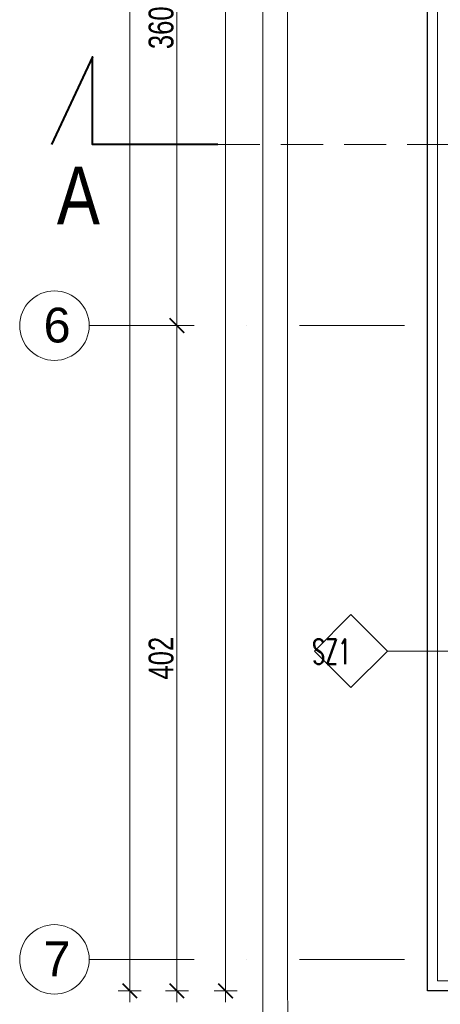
# Model space of a CAD drawing. Header units: millimetres. Extents: x -13532 to 2392, y -5241 to 5322.
# Tile 55 of 256: x -11799 to -11544, y 1068 to 1663. Entities that reach past the tile are written whole.
import ezdxf

# ---------------------------------------------------------------- set-up
doc = ezdxf.new("R2010")
doc.units = ezdxf.units.MM
doc.linetypes.add('DASHED', pattern=[19.05, 12.7, -6.35])
doc.linetypes.add('KRESKAKROPKA2', pattern=[12.7, 6.35, -3.175, 0, -3.175])
doc.layers.get('Defpoints').update_dxf_attribs({"true_color": 0xdae6d4})
for name, color, linetype, lineweight in [('- AGP-1_OPISY', 7, 'Continuous', 9), ('cz-gr', 122, 'Continuous', 30), ('cz-sr', 150, 'Continuous', 15), ('LINII', 7, 'Continuous', 15)]:
    doc.layers.add(name, color=color, linetype=linetype, lineweight=lineweight)
for name, color, linetype, lineweight, true_color in [('a___wymiary', 7, 'Continuous', 5, 0x666666), ('OPIS - AGP1', 7, 'Continuous', 0, 0x7f7f7f), ('OSI', 7, 'KRESKAKROPKA2', 5, 0x7f7f7f), ('tło', 7, 'Continuous', 5, 0xcccccc), ('wymiary', 7, 'Continuous', 5, 0x7f7f7f), ('WYMIARY - AGP1', 7, 'Continuous', 5, 0x716d5a), ('zigzag - AGP1', 7, 'Continuous', 9, 0xa5a5a5)]:
    doc.layers.add(name, color=color, linetype=linetype, lineweight=lineweight, true_color=true_color)
doc.styles.add('ARIAL', font='arial.ttf', dxfattribs={"width": 0.8})
doc.styles.add('ARIAL NARROW', font='ARIALN.TTF', dxfattribs={"width": 0.9})
doc.styles.add('style1', font='simplex.shx', dxfattribs={"width": 0.6})
doc.linetypes.add('ZIGZAG', pattern='A,0.00254,-5.08,[131,ltypeshp.shx,S=5.08,R=0,X=-5.08,Y=0],-10.16,[131,ltypeshp.shx,S=5.08,R=180,X=5.08,Y=0],-5.08', length=20.32254)
doc.dimstyles.new('wymiary agp1', dxfattribs={"dimtxt": 15, "dimasz": 5, "dimexe": 5, "dimexo": 5, "dimgap": 1.8, "dimtad": 1, "dimdec": 3, "dimrnd": 0.5, "dimdsep": 46, "dimtxsty": 'ARIAL NARROW', "dimblk": 'znacznik', "dimcen": 1.5, "dimse1": 1, "dimse2": 1, "dimclrd": 256, "dimclre": 256, "dimazin": 0, "dimtfac": 1, "dimtdec": 3, "dimtmove": 1, "dimatfit": 3, "dimldrblk": 'znacznik', "dimfxl": 1000, "dimfxlon": 1, "dimlwd": -1, "dimarcsym": 0})

# ---------------------------------------------------------------- blocks, each defined once
blk = doc.blocks.new('tło')
at = {"layer": 'tło'}
for p, q in [((-11655.67, 2928.97), (-11655.67, 1074.97)), ((-11640.67, 2928.97), (-11640.67, 1074.97))]:
    blk.add_line(p, q, dxfattribs=at)
for radius in [400, 385]:
    blk.add_arc((-11255.67, 1074.97), radius, 180, 270, dxfattribs=at)
blk = doc.blocks.new('znacznik')
at = {"layer": 'a___wymiary'}
for p, q in [((0, 1.39), (0, -1.39)), ((1.39, 0), (-1.39, 0))]:
    blk.add_line(p, q, dxfattribs=at)
at = {"layer": 'a___wymiary', "const_width": 0.2}
blk.add_lwpolyline([(0.88, 0.88), (-0.88, -0.88)], dxfattribs=at)
blk = doc.blocks.new('*D489')
at = {"layer": 'Defpoints', "color": 0}
for p in [(-11732.11, 2982.85), (-11552.11, 2982.85), (-11552.11, 1075.85)]:
    blk.add_point(p, dxfattribs=at)
at = {"layer": 'WYMIARY - AGP1'}
blk.add_line((-11732.11, 1080.85), (-11732.11, 2977.85), dxfattribs=at)
at = {"layer": 'WYMIARY - AGP1', "xscale": 5, "yscale": 5, "zscale": 5}
for p, rotation in [((-11732.11, 2982.85), 90), ((-11732.11, 1075.85), 270)]:
    blk.add_blockref('znacznik', p, dxfattribs=dict(at, rotation=rotation))
at = {"layer": 'WYMIARY - AGP1', "color": 18, "true_color": 0x000000, "insert": (-11741.57, 2029.35), "char_height": 15, "attachment_point": 5, "rotation": 90, "style": 'ARIAL NARROW'}
blk.add_mtext('1907', dxfattribs=at)
blk = doc.blocks.new('*D496')
at = {"layer": 'Defpoints', "color": 0}
for p in [(-11624.29, 1477.85), (-11703.66, 1075.85), (-11544.46, 1075.85)]:
    blk.add_point(p, dxfattribs=at)
at = {"layer": 'WYMIARY - AGP1'}
blk.add_line((-11703.66, 1472.85), (-11703.66, 1080.85), dxfattribs=at)
at = {"layer": 'WYMIARY - AGP1', "xscale": 5, "yscale": 5, "zscale": 5}
for p, rotation in [((-11703.66, 1477.85), 90), ((-11703.66, 1075.85), 270)]:
    blk.add_blockref('znacznik', p, dxfattribs=dict(at, rotation=rotation))
at = {"layer": 'WYMIARY - AGP1', "color": 18, "true_color": 0x000000, "insert": (-11713.12, 1276.85), "char_height": 15, "attachment_point": 5, "rotation": 90, "style": 'ARIAL NARROW'}
blk.add_mtext('402', dxfattribs=at)
blk = doc.blocks.new('*D497')
at = {"layer": 'Defpoints', "color": 0}
for p in [(-11674.17, 2495.85), (-11548.9, 2495.85), (-11552.11, 1075.85)]:
    blk.add_point(p, dxfattribs=at)
at = {"layer": 'WYMIARY - AGP1'}
blk.add_line((-11674.17, 1080.85), (-11674.17, 2490.85), dxfattribs=at)
at = {"layer": 'WYMIARY - AGP1', "xscale": 5, "yscale": 5, "zscale": 5}
for p, rotation in [((-11674.17, 2495.85), 90), ((-11674.17, 1075.85), 270)]:
    blk.add_blockref('znacznik', p, dxfattribs=dict(at, rotation=rotation))
at = {"layer": 'WYMIARY - AGP1', "color": 18, "true_color": 0x000000, "insert": (-11683.63, 1785.85), "char_height": 15, "attachment_point": 5, "rotation": 90, "style": 'ARIAL NARROW'}
blk.add_mtext('1420', dxfattribs=at)
blk = doc.blocks.new('*D505')
at = {"layer": 'Defpoints', "color": 0}
for p in [(-11552.11, 1075.85), (-9536.64, 1075.85), (-9536.64, 856.38)]:
    blk.add_point(p, dxfattribs=at)
at = {"layer": 'WYMIARY - AGP1'}
blk.add_line((-11547.11, 856.38), (-9541.64, 856.38), dxfattribs=at)
at = {"layer": 'WYMIARY - AGP1', "xscale": 5, "yscale": 5, "zscale": 5, "rotation": 180}
blk.add_blockref('znacznik', (-11552.11, 856.38), dxfattribs=at)
at = {"layer": 'WYMIARY - AGP1', "xscale": 5, "yscale": 5, "zscale": 5}
blk.add_blockref('znacznik', (-9536.64, 856.38), dxfattribs=at)
at = {"layer": 'WYMIARY - AGP1', "color": 18, "true_color": 0x000000, "insert": (-10578.77, 865.84), "char_height": 15, "attachment_point": 5, "style": 'ARIAL NARROW'}
blk.add_mtext('2015.5', dxfattribs=at)
blk = doc.blocks.new('osi')
at = {"layer": 'OSI', "ltscale": 10}
for p, q in [((-11756.72, 1477.85), (-9340.14, 1477.85)), ((-11756.72, 1094.85), (-9340.14, 1094.85))]:
    blk.add_line(p, q, dxfattribs=at)
at = {"layer": 'OSI', "linetype": 'Continuous'}
for centre in [(-11777.72, 1477.85), (-11777.72, 1094.85)]:
    blk.add_circle(centre, 21, dxfattribs=at)
at = {"layer": 'LINII', "color": 18, "true_color": 0x000000, "char_height": 21, "width": 20.2025, "attachment_point": 1, "style": 'ARIAL'}
for s, insert in [('{\\fArial|b0|i0|c238|p34;\\W1;6}', (-11784.27, 1488.67)), ('{\\fArial|b0|i0|c238|p34;\\W1;7}', (-11784.27, 1105.67))]:
    blk.add_mtext(s, dxfattribs=dict(at, insert=insert))
blk = doc.blocks.new('DFGSGSGS')
at = {"layer": '- AGP-1_OPISY', "lineweight": 40}
blk.add_lwpolyline([(-11678.83, 1587.38), (-11754.57, 1587.38), (-11754.57, 1640.3), (-11779.34, 1587.38)], dxfattribs=at)
at = {"layer": '- AGP-1_OPISY', "linetype": 'DASHED', "lineweight": 0, "ltscale": 2}
blk.add_lwpolyline([(-11678.83, 1587.38), (-9434.86, 1587.38)], dxfattribs=at)
at = {"layer": '- AGP-1_OPISY', "insert": (-11776.2, 1538.99), "char_height": 35, "width": 38.8305, "attachment_point": 7, "style": 'ARIAL'}
blk.add_mtext('A', dxfattribs=at)
blk = doc.blocks.new('*D4737')
at = {"layer": 'Defpoints', "color": 0}
for p in [(-11703.66, 1837.85), (-11603.54, 1837.85), (-11603.54, 1477.85)]:
    blk.add_point(p, dxfattribs=at)
at = {"layer": 'WYMIARY - AGP1'}
blk.add_line((-11703.66, 1482.85), (-11703.66, 1832.85), dxfattribs=at)
at = {"layer": 'WYMIARY - AGP1', "xscale": 5, "yscale": 5, "zscale": 5}
for p, rotation in [((-11703.66, 1837.85), 90), ((-11703.66, 1477.85), 270)]:
    blk.add_blockref('znacznik', p, dxfattribs=dict(at, rotation=rotation))
at = {"layer": 'WYMIARY - AGP1', "color": 18, "true_color": 0x000000, "insert": (-11713.12, 1657.85), "char_height": 15, "attachment_point": 5, "rotation": 90, "style": 'ARIAL NARROW'}
blk.add_mtext('360', dxfattribs=at)

msp = doc.modelspace()

# ---------------------------------------------------------------- linework, layer by layer
at = {"layer": 'cz-gr'}
for p, q in [((-11552.1066, 1075.8544), (-11552.1042, 2425.8541)), ((-11516.1068, 1075.8541), (-11552.1066, 1075.8544))]:
    msp.add_line(p, q, dxfattribs=at)
at = {"layer": 'OPIS - AGP1'}
msp.add_lwpolyline([(-11620.5413, 1281.2018), (-11598.4913, 1303.2518), (-11576.4413, 1281.2018), (-11598.4913, 1259.1518), (-11620.5413, 1281.2018)], close=True, dxfattribs=at)
msp.add_lwpolyline([(-11576.4413, 1281.2018), (-11500.7489, 1281.2018)], dxfattribs=at)
at = {"layer": 'zigzag - AGP1', "linetype": 'ZIGZAG'}
for p, q in [((-11546.1066, 1081.8544), (-11546.1042, 2425.8541)), ((-11516.1067, 1081.8541), (-11546.1066, 1081.8544))]:
    msp.add_line(p, q, dxfattribs=at)

# ---------------------------------------------------------------- block references
at = {"layer": 'cz-sr'}
msp.add_blockref('osi', (0.0999, 0), dxfattribs=at)
at = {"layer": 'wymiary'}
for name, p in [('tło', (3.8959, -0.0005)), ('DFGSGSGS', (0, 0))]:
    msp.add_blockref(name, p, dxfattribs=at)

# ---------------------------------------------------------------- texts
at = {"layer": '- AGP-1_OPISY', "insert": (-11598.4913, 1273.3037), "char_height": 15.12, "attachment_point": 9, "style": 'style1'}
msp.add_mtext('\\pxqc;SZ1', dxfattribs=at)

# ---------------------------------------------------------------- dimensions: what is measured, and where the dimension line sits
at = {"layer": 'WYMIARY - AGP1'}
for base, p1, p2, override, picture, middle in [((-11732.107, 2982.8541), (-11552.1066, 1075.8544), (-11552.1066, 2982.8541), {"dimblk": 'znacznik', "dimclrd": 256, "dimclre": 256}, '*D489', (-11741.5656, 2029.3543)), ((-11674.1718, 2495.8541), (-11552.1066, 1075.8544), (-11548.9032, 2495.8541), {"dimclrd": 256, "dimclre": 256}, '*D497', (-11683.6304, 1785.8543)), ((-11703.6632, 1075.8544), (-11624.2861, 1477.8541), (-11544.4565, 1075.8544), {"dimclrd": 256, "dimclre": 256}, '*D496', (-11713.1218, 1276.8542))]:
    dim = msp.add_linear_dim(base=base, p1=p1, p2=p2, angle=90, dimstyle='wymiary agp1', override=override, dxfattribs=at)
    dim.commit()
    dim.dimension.update_dxf_attribs({"geometry": picture, "text_midpoint": middle})
dim = msp.add_linear_dim(base=(-11703.6632, 1837.8541), p1=(-11603.536, 1477.8541), p2=(-11603.536, 1837.8541), angle=90, dimstyle='wymiary agp1', dxfattribs=at)
dim.commit()
dim.dimension.update_dxf_attribs({"geometry": '*D4737', "text_midpoint": (-11713.1218, 1657.8541)})
dim = msp.add_linear_dim(base=(-9536.638, 856.3817), p1=(-11552.1066, 1075.8544), p2=(-9536.638, 1075.8541), dimstyle='wymiary agp1', override={"dimclrd": 256, "dimclre": 256}, dxfattribs=at)
dim.commit()
dim.dimension.update_dxf_attribs({"geometry": '*D505', "text_midpoint": (-10578.7662, 856.3817), "dimtype": 160})

doc.saveas('drawing.dxf')
